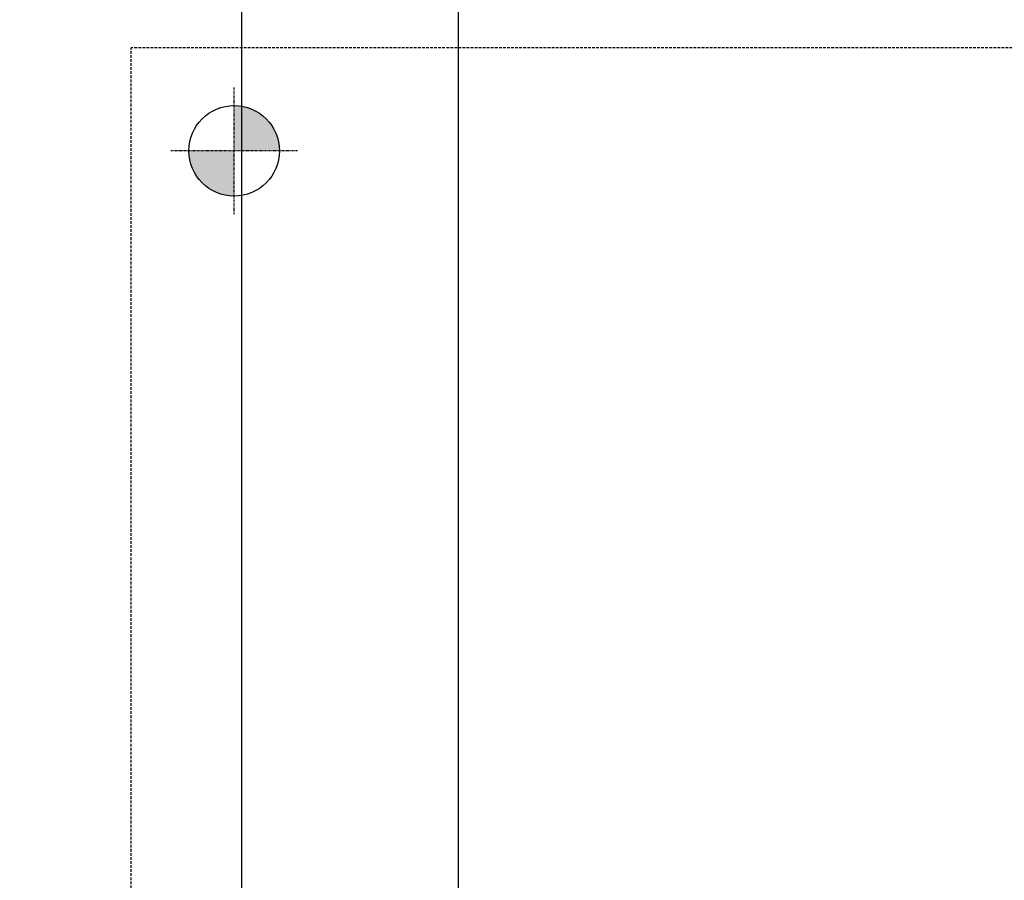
# Model space of a CAD drawing. Header units: inches. Extents: x -4968858 to -265257, y -220693 to 1871410.
# Tile 193 of 256: x -1892468 to -1892286, y 1197762 to 1197921. Entities that reach past the tile are written whole.
import ezdxf

# ---------------------------------------------------------------- set-up
doc = ezdxf.new("R2010")
doc.units = ezdxf.units.IN
doc.header["$MEASUREMENT"] = 0
for name, pattern in [('CENTER2', [1.125, 0.75, -0.125, 0.125, -0.125]), ('CONTINOUS', [0]), ('DASHED', [0.75, 0.5, -0.25]), ('HIDDEN', [0.375, 0.25, -0.125])]:
    doc.linetypes.add(name, pattern=pattern)
doc.layers.add('GRID', color=8, linetype='Continuous')
doc.layers.add('IPB', color=6, linetype='Continuous')

# ---------------------------------------------------------------- blocks, each defined once
blk = doc.blocks.new('UTCOMBINE')
h = blk.add_hatch(color=256)
h.paths.add_polyline_path([(-709628.89, 43063.09), (-709637.27, 43063.09), (-709637.27, 43071.47, -0.414214)])
h.paths.add_polyline_path([(-709645.66, 43063.09), (-709637.27, 43063.09), (-709637.27, 43054.71, -0.414214)])
h = blk.add_hatch(color=256)
h.paths.add_polyline_path([(-709628.89, 43063.09), (-709637.27, 43063.09), (-709637.27, 43071.47, -0.414214)])
h.paths.add_polyline_path([(-709645.66, 43063.09), (-709637.27, 43063.09), (-709637.27, 43054.71, -0.414214)])
h = blk.add_hatch(color=256)
h.paths.add_polyline_path([(-709628.89, 43063.09), (-709637.27, 43063.09), (-709637.27, 43071.47, -0.414214)])
h.paths.add_polyline_path([(-709645.66, 43063.09), (-709637.27, 43063.09), (-709637.27, 43054.71, -0.414214)])
h = blk.add_hatch(color=256)
h.paths.add_polyline_path([(-709628.89, 43063.09), (-709637.27, 43063.09), (-709637.27, 43071.47, -0.414214)])
h.paths.add_polyline_path([(-709645.66, 43063.09), (-709637.27, 43063.09), (-709637.27, 43054.71, -0.414214)])
h = blk.add_hatch(color=256)
h.paths.add_polyline_path([(-709628.89, 43063.09), (-709637.27, 43063.09), (-709637.27, 43071.47, -0.414214)])
h.paths.add_polyline_path([(-709645.66, 43063.09), (-709637.27, 43063.09), (-709637.27, 43054.71, -0.414214)])
h = blk.add_hatch(color=256)
h.paths.add_polyline_path([(-709628.89, 43063.09), (-709637.27, 43063.09), (-709637.27, 43071.47, -0.414214)])
h.paths.add_polyline_path([(-709645.66, 43063.09), (-709637.27, 43063.09), (-709637.27, 43054.71, -0.414214)])
h = blk.add_hatch(color=256)
h.paths.add_polyline_path([(-709628.89, 43063.09), (-709637.27, 43063.09), (-709637.27, 43071.47, -0.414214)])
h.paths.add_polyline_path([(-709645.66, 43063.09), (-709637.27, 43063.09), (-709637.27, 43054.71, -0.414214)])
h = blk.add_hatch(color=256)
h.paths.add_polyline_path([(-709628.89, 43063.09), (-709637.27, 43063.09), (-709637.27, 43071.47, -0.414214)])
h.paths.add_polyline_path([(-709645.66, 43063.09), (-709637.27, 43063.09), (-709637.27, 43054.71, -0.414214)])
h = blk.add_hatch(color=256)
h.paths.add_polyline_path([(-709628.89, 43063.09), (-709637.27, 43063.09), (-709637.27, 43071.47, -0.414214)])
h.paths.add_polyline_path([(-709645.66, 43063.09), (-709637.27, 43063.09), (-709637.27, 43054.71, -0.414214)])
h = blk.add_hatch(color=256)
h.paths.add_polyline_path([(-709628.89, 43063.09), (-709637.27, 43063.09), (-709637.27, 43071.47, -0.414214)])
h.paths.add_polyline_path([(-709645.66, 43063.09), (-709637.27, 43063.09), (-709637.27, 43054.71, -0.414214)])
h = blk.add_hatch(color=256)
h.paths.add_polyline_path([(-709628.89, 43063.09), (-709637.27, 43063.09), (-709637.27, 43071.47, -0.414214)])
h.paths.add_polyline_path([(-709645.66, 43063.09), (-709637.27, 43063.09), (-709637.27, 43054.71, -0.414214)])
h = blk.add_hatch(color=256)
h.paths.add_polyline_path([(-709628.89, 43063.09), (-709637.27, 43063.09), (-709637.27, 43071.47, -0.414214)])
h.paths.add_polyline_path([(-709645.66, 43063.09), (-709637.27, 43063.09), (-709637.27, 43054.71, -0.414214)])
h = blk.add_hatch(color=256)
h.paths.add_polyline_path([(-709628.89, 43063.09), (-709637.27, 43063.09), (-709637.27, 43071.47, -0.414214)])
h.paths.add_polyline_path([(-709645.66, 43063.09), (-709637.27, 43063.09), (-709637.27, 43054.71, -0.414214)])
h = blk.add_hatch(color=256)
h.paths.add_polyline_path([(-709628.89, 43063.09), (-709637.27, 43063.09), (-709637.27, 43071.47, -0.414214)])
h.paths.add_polyline_path([(-709645.66, 43063.09), (-709637.27, 43063.09), (-709637.27, 43054.71, -0.414214)])
h = blk.add_hatch(color=256)
h.paths.add_polyline_path([(-709628.89, 43063.09), (-709637.27, 43063.09), (-709637.27, 43071.47, -0.414214)])
h.paths.add_polyline_path([(-709645.66, 43063.09), (-709637.27, 43063.09), (-709637.27, 43054.71, -0.414214)])
h = blk.add_hatch(color=256)
h.paths.add_polyline_path([(-709628.89, 43063.09), (-709637.27, 43063.09), (-709637.27, 43071.47, -0.414214)])
h.paths.add_polyline_path([(-709645.66, 43063.09), (-709637.27, 43063.09), (-709637.27, 43054.71, -0.414214)])
h = blk.add_hatch(color=256)
h.paths.add_polyline_path([(-709628.89, 43063.09), (-709637.27, 43063.09), (-709637.27, 43071.47, -0.414214)])
h.paths.add_polyline_path([(-709645.66, 43063.09), (-709637.27, 43063.09), (-709637.27, 43054.71, -0.414214)])
h = blk.add_hatch(color=256)
h.paths.add_polyline_path([(-709628.89, 43063.09), (-709637.27, 43063.09), (-709637.27, 43071.47, -0.414214)])
h.paths.add_polyline_path([(-709645.66, 43063.09), (-709637.27, 43063.09), (-709637.27, 43054.71, -0.414214)])
h = blk.add_hatch(color=256)
h.paths.add_polyline_path([(-709628.89, 43063.09), (-709637.27, 43063.09), (-709637.27, 43071.47, -0.414214)])
h.paths.add_polyline_path([(-709645.66, 43063.09), (-709637.27, 43063.09), (-709637.27, 43054.71, -0.414214)])
h = blk.add_hatch(color=256)
h.paths.add_polyline_path([(-709628.89, 43063.09), (-709637.27, 43063.09), (-709637.27, 43071.47, -0.414214)])
h.paths.add_polyline_path([(-709645.66, 43063.09), (-709637.27, 43063.09), (-709637.27, 43054.71, -0.414214)])
h = blk.add_hatch(color=256)
h.paths.add_polyline_path([(-709628.89, 43063.09), (-709637.27, 43063.09), (-709637.27, 43071.47, -0.414214)])
h.paths.add_polyline_path([(-709645.66, 43063.09), (-709637.27, 43063.09), (-709637.27, 43054.71, -0.414214)])
h = blk.add_hatch(color=256)
h.paths.add_polyline_path([(-709628.89, 43063.09), (-709637.27, 43063.09), (-709637.27, 43071.47, -0.414214)])
h.paths.add_polyline_path([(-709645.66, 43063.09), (-709637.27, 43063.09), (-709637.27, 43054.71, -0.414214)])
h = blk.add_hatch(color=256)
h.paths.add_polyline_path([(-709628.89, 43063.09), (-709637.27, 43063.09), (-709637.27, 43071.47, -0.414214)])
h.paths.add_polyline_path([(-709645.66, 43063.09), (-709637.27, 43063.09), (-709637.27, 43054.71, -0.414214)])
h = blk.add_hatch(color=256)
h.paths.add_polyline_path([(-709628.89, 43063.09), (-709637.27, 43063.09), (-709637.27, 43071.47, -0.414214)])
h.paths.add_polyline_path([(-709645.66, 43063.09), (-709637.27, 43063.09), (-709637.27, 43054.71, -0.414214)])
h = blk.add_hatch(color=256)
h.paths.add_polyline_path([(-709628.89, 43063.09), (-709637.27, 43063.09), (-709637.27, 43071.47, -0.414214)])
h.paths.add_polyline_path([(-709645.66, 43063.09), (-709637.27, 43063.09), (-709637.27, 43054.71, -0.414214)])
h = blk.add_hatch(color=256)
h.paths.add_polyline_path([(-709628.89, 43063.09), (-709637.27, 43063.09), (-709637.27, 43071.47, -0.414214)])
h.paths.add_polyline_path([(-709645.66, 43063.09), (-709637.27, 43063.09), (-709637.27, 43054.71, -0.414214)])
h = blk.add_hatch(color=256)
h.paths.add_polyline_path([(-709628.89, 43063.09), (-709637.27, 43063.09), (-709637.27, 43071.47, -0.414214)])
h.paths.add_polyline_path([(-709645.66, 43063.09), (-709637.27, 43063.09), (-709637.27, 43054.71, -0.414214)])
h = blk.add_hatch(color=256)
h.paths.add_polyline_path([(-709628.89, 43063.09), (-709637.27, 43063.09), (-709637.27, 43071.47, -0.414214)])
h.paths.add_polyline_path([(-709645.66, 43063.09), (-709637.27, 43063.09), (-709637.27, 43054.71, -0.414214)])
h = blk.add_hatch(color=256)
h.paths.add_polyline_path([(-709628.89, 43063.09), (-709637.27, 43063.09), (-709637.27, 43071.47, -0.414214)])
h.paths.add_polyline_path([(-709645.66, 43063.09), (-709637.27, 43063.09), (-709637.27, 43054.71, -0.414214)])
h = blk.add_hatch(color=256)
h.paths.add_polyline_path([(-709628.89, 43063.09), (-709637.27, 43063.09), (-709637.27, 43071.47, -0.414214)])
h.paths.add_polyline_path([(-709645.66, 43063.09), (-709637.27, 43063.09), (-709637.27, 43054.71, -0.414214)])
h = blk.add_hatch(color=256)
h.paths.add_polyline_path([(-709628.89, 43063.09), (-709637.27, 43063.09), (-709637.27, 43071.47, -0.414214)])
h.paths.add_polyline_path([(-709645.66, 43063.09), (-709637.27, 43063.09), (-709637.27, 43054.71, -0.414214)])
h = blk.add_hatch(color=256)
h.paths.add_polyline_path([(-709628.89, 43063.09), (-709637.27, 43063.09), (-709637.27, 43071.47, -0.414214)])
h.paths.add_polyline_path([(-709645.66, 43063.09), (-709637.27, 43063.09), (-709637.27, 43054.71, -0.414214)])
h = blk.add_hatch(color=256)
h.paths.add_polyline_path([(-709628.89, 43063.09), (-709637.27, 43063.09), (-709637.27, 43071.47, -0.414214)])
h.paths.add_polyline_path([(-709645.66, 43063.09), (-709637.27, 43063.09), (-709637.27, 43054.71, -0.414214)])
h = blk.add_hatch(color=256)
h.paths.add_polyline_path([(-709628.89, 43063.09), (-709637.27, 43063.09), (-709637.27, 43071.47, -0.414214)])
h.paths.add_polyline_path([(-709645.66, 43063.09), (-709637.27, 43063.09), (-709637.27, 43054.71, -0.414214)])
h = blk.add_hatch(color=256)
h.paths.add_polyline_path([(-709628.89, 43063.09), (-709637.27, 43063.09), (-709637.27, 43071.47, -0.414214)])
h.paths.add_polyline_path([(-709645.66, 43063.09), (-709637.27, 43063.09), (-709637.27, 43054.71, -0.414214)])
h = blk.add_hatch(color=256)
h.paths.add_polyline_path([(-709628.89, 43063.09), (-709637.27, 43063.09), (-709637.27, 43071.47, -0.414214)])
h.paths.add_polyline_path([(-709645.66, 43063.09), (-709637.27, 43063.09), (-709637.27, 43054.71, -0.414214)])
h = blk.add_hatch(color=256)
h.paths.add_polyline_path([(-709628.89, 43063.09), (-709637.27, 43063.09), (-709637.27, 43071.47, -0.414214)])
h.paths.add_polyline_path([(-709645.66, 43063.09), (-709637.27, 43063.09), (-709637.27, 43054.71, -0.414214)])
h = blk.add_hatch(color=256)
h.paths.add_polyline_path([(-709628.89, 43063.09), (-709637.27, 43063.09), (-709637.27, 43071.47, -0.414214)])
h.paths.add_polyline_path([(-709645.66, 43063.09), (-709637.27, 43063.09), (-709637.27, 43054.71, -0.414214)])
h = blk.add_hatch(color=256)
h.paths.add_polyline_path([(-709628.89, 43063.09), (-709637.27, 43063.09), (-709637.27, 43071.47, -0.414214)])
h.paths.add_polyline_path([(-709645.66, 43063.09), (-709637.27, 43063.09), (-709637.27, 43054.71, -0.414214)])
h = blk.add_hatch(color=256)
h.paths.add_polyline_path([(-709628.89, 43063.09), (-709637.27, 43063.09), (-709637.27, 43071.47, -0.414214)])
h.paths.add_polyline_path([(-709645.66, 43063.09), (-709637.27, 43063.09), (-709637.27, 43054.71, -0.414214)])
h = blk.add_hatch(color=256)
h.paths.add_polyline_path([(-709628.89, 43063.09), (-709637.27, 43063.09), (-709637.27, 43071.47, -0.414214)])
h.paths.add_polyline_path([(-709645.66, 43063.09), (-709637.27, 43063.09), (-709637.27, 43054.71, -0.414214)])
h = blk.add_hatch(color=256)
h.paths.add_polyline_path([(-709628.89, 43063.09), (-709637.27, 43063.09), (-709637.27, 43071.47, -0.414214)])
h.paths.add_polyline_path([(-709645.66, 43063.09), (-709637.27, 43063.09), (-709637.27, 43054.71, -0.414214)])
h = blk.add_hatch(color=256)
h.paths.add_polyline_path([(-709628.89, 43063.09), (-709637.27, 43063.09), (-709637.27, 43071.47, -0.414214)])
h.paths.add_polyline_path([(-709645.66, 43063.09), (-709637.27, 43063.09), (-709637.27, 43054.71, -0.414214)])
h = blk.add_hatch(color=256)
h.paths.add_polyline_path([(-709628.89, 43063.09), (-709637.27, 43063.09), (-709637.27, 43071.47, -0.414214)])
h.paths.add_polyline_path([(-709645.66, 43063.09), (-709637.27, 43063.09), (-709637.27, 43054.71, -0.414214)])
h = blk.add_hatch(color=256)
h.paths.add_polyline_path([(-709628.89, 43063.09), (-709637.27, 43063.09), (-709637.27, 43071.47, -0.414214)])
h.paths.add_polyline_path([(-709645.66, 43063.09), (-709637.27, 43063.09), (-709637.27, 43054.71, -0.414214)])
h = blk.add_hatch(color=256)
h.paths.add_polyline_path([(-709628.89, 43063.09), (-709637.27, 43063.09), (-709637.27, 43071.47, -0.414214)])
h.paths.add_polyline_path([(-709645.66, 43063.09), (-709637.27, 43063.09), (-709637.27, 43054.71, -0.414214)])
h = blk.add_hatch(color=256)
h.paths.add_polyline_path([(-709628.89, 43063.09), (-709637.27, 43063.09), (-709637.27, 43071.47, -0.414214)])
h.paths.add_polyline_path([(-709645.66, 43063.09), (-709637.27, 43063.09), (-709637.27, 43054.71, -0.414214)])
h = blk.add_hatch(color=256)
h.paths.add_polyline_path([(-709628.89, 43063.09), (-709637.27, 43063.09), (-709637.27, 43071.47, -0.414214)])
h.paths.add_polyline_path([(-709645.66, 43063.09), (-709637.27, 43063.09), (-709637.27, 43054.71, -0.414214)])
h = blk.add_hatch(color=256)
h.paths.add_polyline_path([(-709628.89, 43063.09), (-709637.27, 43063.09), (-709637.27, 43071.47, -0.414214)])
h.paths.add_polyline_path([(-709645.66, 43063.09), (-709637.27, 43063.09), (-709637.27, 43054.71, -0.414214)])
h = blk.add_hatch(color=256)
h.paths.add_polyline_path([(-709628.89, 43063.09), (-709637.27, 43063.09), (-709637.27, 43071.47, -0.414214)])
h.paths.add_polyline_path([(-709645.66, 43063.09), (-709637.27, 43063.09), (-709637.27, 43054.71, -0.414214)])
h = blk.add_hatch(color=256)
h.paths.add_polyline_path([(-709628.89, 43063.09), (-709637.27, 43063.09), (-709637.27, 43071.47, -0.414214)])
h.paths.add_polyline_path([(-709645.66, 43063.09), (-709637.27, 43063.09), (-709637.27, 43054.71, -0.414214)])
h = blk.add_hatch(color=256)
h.paths.add_polyline_path([(-709628.89, 43063.09), (-709637.27, 43063.09), (-709637.27, 43071.47, -0.414214)])
h.paths.add_polyline_path([(-709645.66, 43063.09), (-709637.27, 43063.09), (-709637.27, 43054.71, -0.414214)])
h = blk.add_hatch(color=256)
h.paths.add_polyline_path([(-709628.89, 43063.09), (-709637.27, 43063.09), (-709637.27, 43071.47, -0.414214)])
h.paths.add_polyline_path([(-709645.66, 43063.09), (-709637.27, 43063.09), (-709637.27, 43054.71, -0.414214)])
h = blk.add_hatch(color=256)
h.paths.add_polyline_path([(-709628.89, 43063.09), (-709637.27, 43063.09), (-709637.27, 43071.47, -0.414214)])
h.paths.add_polyline_path([(-709645.66, 43063.09), (-709637.27, 43063.09), (-709637.27, 43054.71, -0.414214)])
h = blk.add_hatch(color=256)
h.paths.add_polyline_path([(-709628.89, 43063.09), (-709637.27, 43063.09), (-709637.27, 43071.47, -0.414214)])
h.paths.add_polyline_path([(-709645.66, 43063.09), (-709637.27, 43063.09), (-709637.27, 43054.71, -0.414214)])
h = blk.add_hatch(color=256)
h.paths.add_polyline_path([(-709628.89, 43063.09), (-709637.27, 43063.09), (-709637.27, 43071.47, -0.414214)])
h.paths.add_polyline_path([(-709645.66, 43063.09), (-709637.27, 43063.09), (-709637.27, 43054.71, -0.414214)])
h = blk.add_hatch(color=256)
h.paths.add_polyline_path([(-709628.89, 43063.09), (-709637.27, 43063.09), (-709637.27, 43071.47, -0.414214)])
h.paths.add_polyline_path([(-709645.66, 43063.09), (-709637.27, 43063.09), (-709637.27, 43054.71, -0.414214)])
h = blk.add_hatch(color=256)
h.paths.add_polyline_path([(-709628.89, 43063.09), (-709637.27, 43063.09), (-709637.27, 43071.47, -0.414214)])
h.paths.add_polyline_path([(-709645.66, 43063.09), (-709637.27, 43063.09), (-709637.27, 43054.71, -0.414214)])
h = blk.add_hatch(color=256)
h.paths.add_polyline_path([(-709628.89, 43063.09), (-709637.27, 43063.09), (-709637.27, 43071.47, -0.414214)])
h.paths.add_polyline_path([(-709645.66, 43063.09), (-709637.27, 43063.09), (-709637.27, 43054.71, -0.414214)])
h = blk.add_hatch(color=256)
h.paths.add_polyline_path([(-709628.89, 43063.09), (-709637.27, 43063.09), (-709637.27, 43071.47, -0.414214)])
h.paths.add_polyline_path([(-709645.66, 43063.09), (-709637.27, 43063.09), (-709637.27, 43054.71, -0.414214)])
h = blk.add_hatch(color=256)
h.paths.add_polyline_path([(-709628.89, 43063.09), (-709637.27, 43063.09), (-709637.27, 43071.47, -0.414214)])
h.paths.add_polyline_path([(-709645.66, 43063.09), (-709637.27, 43063.09), (-709637.27, 43054.71, -0.414214)])
h = blk.add_hatch(color=256)
h.paths.add_polyline_path([(-709628.89, 43063.09), (-709637.27, 43063.09), (-709637.27, 43071.47, -0.414214)])
h.paths.add_polyline_path([(-709645.66, 43063.09), (-709637.27, 43063.09), (-709637.27, 43054.71, -0.414214)])
h = blk.add_hatch(color=256)
h.paths.add_polyline_path([(-709628.89, 43063.09), (-709637.27, 43063.09), (-709637.27, 43071.47, -0.414214)])
h.paths.add_polyline_path([(-709645.66, 43063.09), (-709637.27, 43063.09), (-709637.27, 43054.71, -0.414214)])
h = blk.add_hatch(color=256)
h.paths.add_polyline_path([(-709628.89, 43063.09), (-709637.27, 43063.09), (-709637.27, 43071.47, -0.414214)])
h.paths.add_polyline_path([(-709645.66, 43063.09), (-709637.27, 43063.09), (-709637.27, 43054.71, -0.414214)])
at = {"color": 6}
for p, q in [((-709678.78, 44372.55, 0), (-709678.78, 42972.56, 0)), ((-709678.78, 44372.55, 0), (-709678.78, 42972.56, 0)), ((-709638.72, 44372.55, 0), (-709638.72, 42972.56, 0))]:
    blk.add_line(p, q, dxfattribs=at)
at = {"color": 2, "linetype": 'DASHED'}
for p in [(-709618.22, 43348.86, 0), (-709618.22, 43348.86, 0), (-709618.22, 43348.86, 0), (-709618.22, 43348.86, 0), (-709618.22, 43348.86, 0), (-709618.22, 43348.86, 0), (-709618.22, 43348.86, 0), (-709618.22, 43348.86, 0), (-709618.22, 43348.86, 0), (-709618.22, 43348.86, 0), (-709618.22, 43348.86, 0), (-709618.22, 43348.86, 0), (-709618.22, 43348.86, 0), (-709618.22, 43348.86, 0), (-709618.22, 43348.86, 0), (-709618.22, 43348.86, 0), (-709618.22, 43348.86, 0), (-709618.22, 43348.86, 0), (-709618.22, 43348.86, 0), (-709618.22, 43348.86, 0), (-709618.22, 43348.86, 0), (-709618.22, 43348.86, 0), (-709618.22, 43348.86, 0), (-709618.22, 43348.86, 0), (-709618.22, 43348.86, 0), (-709618.22, 43348.86, 0), (-709618.22, 43348.86, 0), (-709618.22, 43348.86, 0), (-709618.22, 43348.86, 0), (-709618.22, 43348.86, 0), (-709618.22, 43348.86, 0), (-709618.22, 43348.86, 0), (-709618.22, 43348.86, 0), (-709618.22, 43348.86, 0), (-709618.22, 43348.86, 0), (-709618.22, 43348.86, 0), (-709618.22, 43348.86, 0), (-709618.22, 43348.86, 0), (-709618.22, 43348.86, 0), (-709618.22, 43348.86, 0), (-709618.22, 43348.86, 0), (-709618.22, 43348.86, 0), (-709618.22, 43348.86, 0), (-709618.22, 43348.86, 0), (-709618.22, 43348.86, 0), (-709618.22, 43348.86, 0), (-709618.22, 43348.86, 0), (-709618.22, 43348.86, 0), (-709618.22, 43348.86, 0), (-709618.22, 43348.86, 0), (-709618.22, 43348.86, 0), (-709618.22, 43348.86, 0), (-709618.22, 43348.86, 0), (-709618.22, 43348.86, 0), (-709618.22, 43348.86, 0), (-709618.22, 43348.86, 0), (-709618.22, 43348.86, 0), (-709618.22, 43348.86, 0), (-709618.22, 43348.86, 0), (-709618.22, 43348.86, 0), (-709618.22, 43348.86, 0), (-709618.22, 43348.86, 0), (-709618.22, 43348.86, 0), (-709618.22, 43348.86, 0), (-709923.04, 43044.04, 0), (-709923.04, 43044.04, 0), (-709923.04, 43044.04, 0), (-709923.04, 43044.04, 0), (-709923.04, 43044.04, 0), (-709923.04, 43044.04, 0), (-709923.04, 43044.04, 0), (-709923.04, 43044.04, 0), (-709923.04, 43044.04, 0), (-709923.04, 43044.04, 0), (-709923.04, 43044.04, 0), (-709923.04, 43044.04, 0), (-709923.04, 43044.04, 0), (-709923.04, 43044.04, 0), (-709923.04, 43044.04, 0), (-709923.04, 43044.04, 0), (-709923.04, 43044.04, 0), (-709923.04, 43044.04, 0), (-709923.04, 43044.04, 0), (-709923.04, 43044.04, 0), (-709923.04, 43044.04, 0), (-709923.04, 43044.04, 0), (-709923.04, 43044.04, 0), (-709923.04, 43044.04, 0), (-709923.04, 43044.04, 0), (-709923.04, 43044.04, 0), (-709923.04, 43044.04, 0), (-709923.04, 43044.04, 0), (-709923.04, 43044.04, 0), (-709923.04, 43044.04, 0), (-709923.04, 43044.04, 0), (-709923.04, 43044.04, 0), (-709923.04, 43044.04, 0), (-709923.04, 43044.04, 0), (-709923.04, 43044.04, 0), (-709923.04, 43044.04, 0), (-709923.04, 43044.04, 0), (-709923.04, 43044.04, 0), (-709923.04, 43044.04, 0), (-709923.04, 43044.04, 0), (-709923.04, 43044.04, 0), (-709923.04, 43044.04, 0), (-709923.04, 43044.04, 0), (-709923.04, 43044.04, 0), (-709923.04, 43044.04, 0), (-709923.04, 43044.04, 0), (-709923.04, 43044.04, 0), (-709923.04, 43044.04, 0), (-709923.04, 43044.04, 0), (-709923.04, 43044.04, 0), (-709923.04, 43044.04, 0), (-709923.04, 43044.04, 0), (-709923.04, 43044.04, 0), (-709923.04, 43044.04, 0), (-709923.04, 43044.04, 0), (-709923.04, 43044.04, 0), (-709923.04, 43044.04, 0), (-709923.04, 43044.04, 0), (-709923.04, 43044.04, 0), (-709923.04, 43044.04, 0), (-709923.04, 43044.04, 0), (-709923.04, 43044.04, 0), (-709923.04, 43044.04, 0), (-709923.04, 43044.04, 0)]:
    blk.add_line(p, (-709618.22, 43044.04, 0), dxfattribs=at)
at = {"color": 2, "linetype": 'CENTER2', "ltscale": 0.1}
for p, q in [((-709637.27, 43074.81, 0), (-709637.27, 43051.37, 0)), ((-709637.27, 43074.81, 0), (-709637.27, 43051.37, 0)), ((-709637.27, 43074.81, 0), (-709637.27, 43051.37, 0)), ((-709637.27, 43074.81, 0), (-709637.27, 43051.37, 0)), ((-709637.27, 43074.81, 0), (-709637.27, 43051.37, 0)), ((-709637.27, 43074.81, 0), (-709637.27, 43051.37, 0)), ((-709637.27, 43074.81, 0), (-709637.27, 43051.37, 0)), ((-709637.27, 43074.81, 0), (-709637.27, 43051.37, 0)), ((-709637.27, 43074.81, 0), (-709637.27, 43051.37, 0)), ((-709637.27, 43074.81, 0), (-709637.27, 43051.37, 0)), ((-709637.27, 43074.81, 0), (-709637.27, 43051.37, 0)), ((-709637.27, 43074.81, 0), (-709637.27, 43051.37, 0)), ((-709637.27, 43074.81, 0), (-709637.27, 43051.37, 0)), ((-709637.27, 43074.81, 0), (-709637.27, 43051.37, 0)), ((-709637.27, 43074.81, 0), (-709637.27, 43051.37, 0)), ((-709637.27, 43074.81, 0), (-709637.27, 43051.37, 0)), ((-709637.27, 43074.81, 0), (-709637.27, 43051.37, 0)), ((-709637.27, 43074.81, 0), (-709637.27, 43051.37, 0)), ((-709637.27, 43074.81, 0), (-709637.27, 43051.37, 0)), ((-709637.27, 43074.81, 0), (-709637.27, 43051.37, 0)), ((-709637.27, 43074.81, 0), (-709637.27, 43051.37, 0)), ((-709637.27, 43074.81, 0), (-709637.27, 43051.37, 0)), ((-709637.27, 43074.81, 0), (-709637.27, 43051.37, 0)), ((-709637.27, 43074.81, 0), (-709637.27, 43051.37, 0)), ((-709637.27, 43074.81, 0), (-709637.27, 43051.37, 0)), ((-709637.27, 43074.81, 0), (-709637.27, 43051.37, 0)), ((-709637.27, 43074.81, 0), (-709637.27, 43051.37, 0)), ((-709637.27, 43074.81, 0), (-709637.27, 43051.37, 0)), ((-709637.27, 43074.81, 0), (-709637.27, 43051.37, 0)), ((-709637.27, 43074.81, 0), (-709637.27, 43051.37, 0)), ((-709637.27, 43074.81, 0), (-709637.27, 43051.37, 0)), ((-709637.27, 43074.81, 0), (-709637.27, 43051.37, 0)), ((-709637.27, 43074.81, 0), (-709637.27, 43051.37, 0)), ((-709637.27, 43074.81, 0), (-709637.27, 43051.37, 0)), ((-709637.27, 43074.81, 0), (-709637.27, 43051.37, 0)), ((-709637.27, 43074.81, 0), (-709637.27, 43051.37, 0)), ((-709637.27, 43074.81, 0), (-709637.27, 43051.37, 0)), ((-709637.27, 43074.81, 0), (-709637.27, 43051.37, 0)), ((-709637.27, 43074.81, 0), (-709637.27, 43051.37, 0)), ((-709637.27, 43074.81, 0), (-709637.27, 43051.37, 0)), ((-709637.27, 43074.81, 0), (-709637.27, 43051.37, 0)), ((-709637.27, 43074.81, 0), (-709637.27, 43051.37, 0)), ((-709637.27, 43074.81, 0), (-709637.27, 43051.37, 0)), ((-709637.27, 43074.81, 0), (-709637.27, 43051.37, 0)), ((-709637.27, 43074.81, 0), (-709637.27, 43051.37, 0)), ((-709637.27, 43074.81, 0), (-709637.27, 43051.37, 0)), ((-709637.27, 43074.81, 0), (-709637.27, 43051.37, 0)), ((-709637.27, 43074.81, 0), (-709637.27, 43051.37, 0)), ((-709637.27, 43074.81, 0), (-709637.27, 43051.37, 0)), ((-709637.27, 43074.81, 0), (-709637.27, 43051.37, 0)), ((-709637.27, 43074.81, 0), (-709637.27, 43051.37, 0)), ((-709637.27, 43074.81, 0), (-709637.27, 43051.37, 0)), ((-709637.27, 43074.81, 0), (-709637.27, 43051.37, 0)), ((-709637.27, 43074.81, 0), (-709637.27, 43051.37, 0)), ((-709637.27, 43074.81, 0), (-709637.27, 43051.37, 0)), ((-709637.27, 43074.81, 0), (-709637.27, 43051.37, 0)), ((-709637.27, 43074.81, 0), (-709637.27, 43051.37, 0)), ((-709637.27, 43074.81, 0), (-709637.27, 43051.37, 0)), ((-709637.27, 43074.81, 0), (-709637.27, 43051.37, 0)), ((-709637.27, 43074.81, 0), (-709637.27, 43051.37, 0)), ((-709637.27, 43074.81, 0), (-709637.27, 43051.37, 0)), ((-709637.27, 43074.81, 0), (-709637.27, 43051.37, 0)), ((-709637.27, 43074.81, 0), (-709637.27, 43051.37, 0)), ((-709637.27, 43074.81, 0), (-709637.27, 43051.37, 0)), ((-709648.99, 43063.09, 0), (-709625.56, 43063.09, 0)), ((-709648.99, 43063.09, 0), (-709625.56, 43063.09, 0)), ((-709648.99, 43063.09, 0), (-709625.56, 43063.09, 0)), ((-709648.99, 43063.09, 0), (-709625.56, 43063.09, 0)), ((-709648.99, 43063.09, 0), (-709625.56, 43063.09, 0)), ((-709648.99, 43063.09, 0), (-709625.56, 43063.09, 0)), ((-709648.99, 43063.09, 0), (-709625.56, 43063.09, 0)), ((-709648.99, 43063.09, 0), (-709625.56, 43063.09, 0)), ((-709648.99, 43063.09, 0), (-709625.56, 43063.09, 0)), ((-709648.99, 43063.09, 0), (-709625.56, 43063.09, 0)), ((-709648.99, 43063.09, 0), (-709625.56, 43063.09, 0)), ((-709648.99, 43063.09, 0), (-709625.56, 43063.09, 0)), ((-709648.99, 43063.09, 0), (-709625.56, 43063.09, 0)), ((-709648.99, 43063.09, 0), (-709625.56, 43063.09, 0)), ((-709648.99, 43063.09, 0), (-709625.56, 43063.09, 0)), ((-709648.99, 43063.09, 0), (-709625.56, 43063.09, 0)), ((-709648.99, 43063.09, 0), (-709625.56, 43063.09, 0)), ((-709648.99, 43063.09, 0), (-709625.56, 43063.09, 0)), ((-709648.99, 43063.09, 0), (-709625.56, 43063.09, 0)), ((-709648.99, 43063.09, 0), (-709625.56, 43063.09, 0)), ((-709648.99, 43063.09, 0), (-709625.56, 43063.09, 0)), ((-709648.99, 43063.09, 0), (-709625.56, 43063.09, 0)), ((-709648.99, 43063.09, 0), (-709625.56, 43063.09, 0)), ((-709648.99, 43063.09, 0), (-709625.56, 43063.09, 0)), ((-709648.99, 43063.09, 0), (-709625.56, 43063.09, 0)), ((-709648.99, 43063.09, 0), (-709625.56, 43063.09, 0)), ((-709648.99, 43063.09, 0), (-709625.56, 43063.09, 0)), ((-709648.99, 43063.09, 0), (-709625.56, 43063.09, 0)), ((-709648.99, 43063.09, 0), (-709625.56, 43063.09, 0)), ((-709648.99, 43063.09, 0), (-709625.56, 43063.09, 0)), ((-709648.99, 43063.09, 0), (-709625.56, 43063.09, 0)), ((-709648.99, 43063.09, 0), (-709625.56, 43063.09, 0)), ((-709648.99, 43063.09, 0), (-709625.56, 43063.09, 0)), ((-709648.99, 43063.09, 0), (-709625.56, 43063.09, 0)), ((-709648.99, 43063.09, 0), (-709625.56, 43063.09, 0)), ((-709648.99, 43063.09, 0), (-709625.56, 43063.09, 0)), ((-709648.99, 43063.09, 0), (-709625.56, 43063.09, 0)), ((-709648.99, 43063.09, 0), (-709625.56, 43063.09, 0)), ((-709648.99, 43063.09, 0), (-709625.56, 43063.09, 0)), ((-709648.99, 43063.09, 0), (-709625.56, 43063.09, 0)), ((-709648.99, 43063.09, 0), (-709625.56, 43063.09, 0)), ((-709648.99, 43063.09, 0), (-709625.56, 43063.09, 0)), ((-709648.99, 43063.09, 0), (-709625.56, 43063.09, 0)), ((-709648.99, 43063.09, 0), (-709625.56, 43063.09, 0)), ((-709648.99, 43063.09, 0), (-709625.56, 43063.09, 0)), ((-709648.99, 43063.09, 0), (-709625.56, 43063.09, 0)), ((-709648.99, 43063.09, 0), (-709625.56, 43063.09, 0)), ((-709648.99, 43063.09, 0), (-709625.56, 43063.09, 0)), ((-709648.99, 43063.09, 0), (-709625.56, 43063.09, 0)), ((-709648.99, 43063.09, 0), (-709625.56, 43063.09, 0)), ((-709648.99, 43063.09, 0), (-709625.56, 43063.09, 0)), ((-709648.99, 43063.09, 0), (-709625.56, 43063.09, 0)), ((-709648.99, 43063.09, 0), (-709625.56, 43063.09, 0)), ((-709648.99, 43063.09, 0), (-709625.56, 43063.09, 0)), ((-709648.99, 43063.09, 0), (-709625.56, 43063.09, 0)), ((-709648.99, 43063.09, 0), (-709625.56, 43063.09, 0)), ((-709648.99, 43063.09, 0), (-709625.56, 43063.09, 0)), ((-709648.99, 43063.09, 0), (-709625.56, 43063.09, 0)), ((-709648.99, 43063.09, 0), (-709625.56, 43063.09, 0)), ((-709648.99, 43063.09, 0), (-709625.56, 43063.09, 0)), ((-709648.99, 43063.09, 0), (-709625.56, 43063.09, 0)), ((-709648.99, 43063.09, 0), (-709625.56, 43063.09, 0)), ((-709648.99, 43063.09, 0), (-709625.56, 43063.09, 0)), ((-709648.99, 43063.09, 0), (-709625.56, 43063.09, 0))]:
    blk.add_line(p, q, dxfattribs=at)
blk.add_circle((-709637.27, 43063.09, 0), 8.38)
blk.add_circle((-709637.27, 43063.09, 0), 8.38)
blk.add_circle((-709637.27, 43063.09, 0), 8.38)
blk.add_circle((-709637.27, 43063.09, 0), 8.38)
blk.add_circle((-709637.27, 43063.09, 0), 8.38)
blk.add_circle((-709637.27, 43063.09, 0), 8.38)
blk.add_circle((-709637.27, 43063.09, 0), 8.38)
blk.add_circle((-709637.27, 43063.09, 0), 8.38)
blk.add_circle((-709637.27, 43063.09, 0), 8.38)
blk.add_circle((-709637.27, 43063.09, 0), 8.38)
blk.add_circle((-709637.27, 43063.09, 0), 8.38)
blk.add_circle((-709637.27, 43063.09, 0), 8.38)
blk.add_circle((-709637.27, 43063.09, 0), 8.38)
blk.add_circle((-709637.27, 43063.09, 0), 8.38)
blk.add_circle((-709637.27, 43063.09, 0), 8.38)
blk.add_circle((-709637.27, 43063.09, 0), 8.38)
blk.add_circle((-709637.27, 43063.09, 0), 8.38)
blk.add_circle((-709637.27, 43063.09, 0), 8.38)
blk.add_circle((-709637.27, 43063.09, 0), 8.38)
blk.add_circle((-709637.27, 43063.09, 0), 8.38)
blk.add_circle((-709637.27, 43063.09, 0), 8.38)
blk.add_circle((-709637.27, 43063.09, 0), 8.38)
blk.add_circle((-709637.27, 43063.09, 0), 8.38)
blk.add_circle((-709637.27, 43063.09, 0), 8.38)
blk.add_circle((-709637.27, 43063.09, 0), 8.38)
blk.add_circle((-709637.27, 43063.09, 0), 8.38)
blk.add_circle((-709637.27, 43063.09, 0), 8.38)
blk.add_circle((-709637.27, 43063.09, 0), 8.38)
blk.add_circle((-709637.27, 43063.09, 0), 8.38)
blk.add_circle((-709637.27, 43063.09, 0), 8.38)
blk.add_circle((-709637.27, 43063.09, 0), 8.38)
blk.add_circle((-709637.27, 43063.09, 0), 8.38)
blk.add_circle((-709637.27, 43063.09, 0), 8.38)
blk.add_circle((-709637.27, 43063.09, 0), 8.38)
blk.add_circle((-709637.27, 43063.09, 0), 8.38)
blk.add_circle((-709637.27, 43063.09, 0), 8.38)
blk.add_circle((-709637.27, 43063.09, 0), 8.38)
blk.add_circle((-709637.27, 43063.09, 0), 8.38)
blk.add_circle((-709637.27, 43063.09, 0), 8.38)
blk.add_circle((-709637.27, 43063.09, 0), 8.38)
blk.add_circle((-709637.27, 43063.09, 0), 8.38)
blk.add_circle((-709637.27, 43063.09, 0), 8.38)
blk.add_circle((-709637.27, 43063.09, 0), 8.38)
blk.add_circle((-709637.27, 43063.09, 0), 8.38)
blk.add_circle((-709637.27, 43063.09, 0), 8.38)
blk.add_circle((-709637.27, 43063.09, 0), 8.38)
blk.add_circle((-709637.27, 43063.09, 0), 8.38)
blk.add_circle((-709637.27, 43063.09, 0), 8.38)
blk.add_circle((-709637.27, 43063.09, 0), 8.38)
blk.add_circle((-709637.27, 43063.09, 0), 8.38)
blk.add_circle((-709637.27, 43063.09, 0), 8.38)
blk.add_circle((-709637.27, 43063.09, 0), 8.38)
blk.add_circle((-709637.27, 43063.09, 0), 8.38)
blk.add_circle((-709637.27, 43063.09, 0), 8.38)
blk.add_circle((-709637.27, 43063.09, 0), 8.38)
blk.add_circle((-709637.27, 43063.09, 0), 8.38)
blk.add_circle((-709637.27, 43063.09, 0), 8.38)
blk.add_circle((-709637.27, 43063.09, 0), 8.38)
blk.add_circle((-709637.27, 43063.09, 0), 8.38)
blk.add_circle((-709637.27, 43063.09, 0), 8.38)
blk.add_circle((-709637.27, 43063.09, 0), 8.38)
blk.add_circle((-709637.27, 43063.09, 0), 8.38)
blk.add_circle((-709637.27, 43063.09, 0), 8.38)
blk.add_circle((-709637.27, 43063.09, 0), 8.38)
at = {"layer": 'IPB', "linetype": 'HIDDEN'}
blk.add_circle((-709770.63, 43196.45, 0), 361.31, dxfattribs=at)
blk = doc.blocks.new('TFMR YARD')
at = {"layer": 'GRID', "color": 1, "rotation": 180}
blk.add_blockref('UTCOMBINE', (-795623.35, 296115.83, 0), dxfattribs=at)

msp = doc.modelspace()

# ---------------------------------------------------------------- block references
at = {"color": 1, "linetype": 'CONTINOUS', "lineweight": 15}
msp.add_blockref('TFMR YARD', (-1806442.03, 944843.99), dxfattribs=at)

doc.saveas('drawing.dxf')
